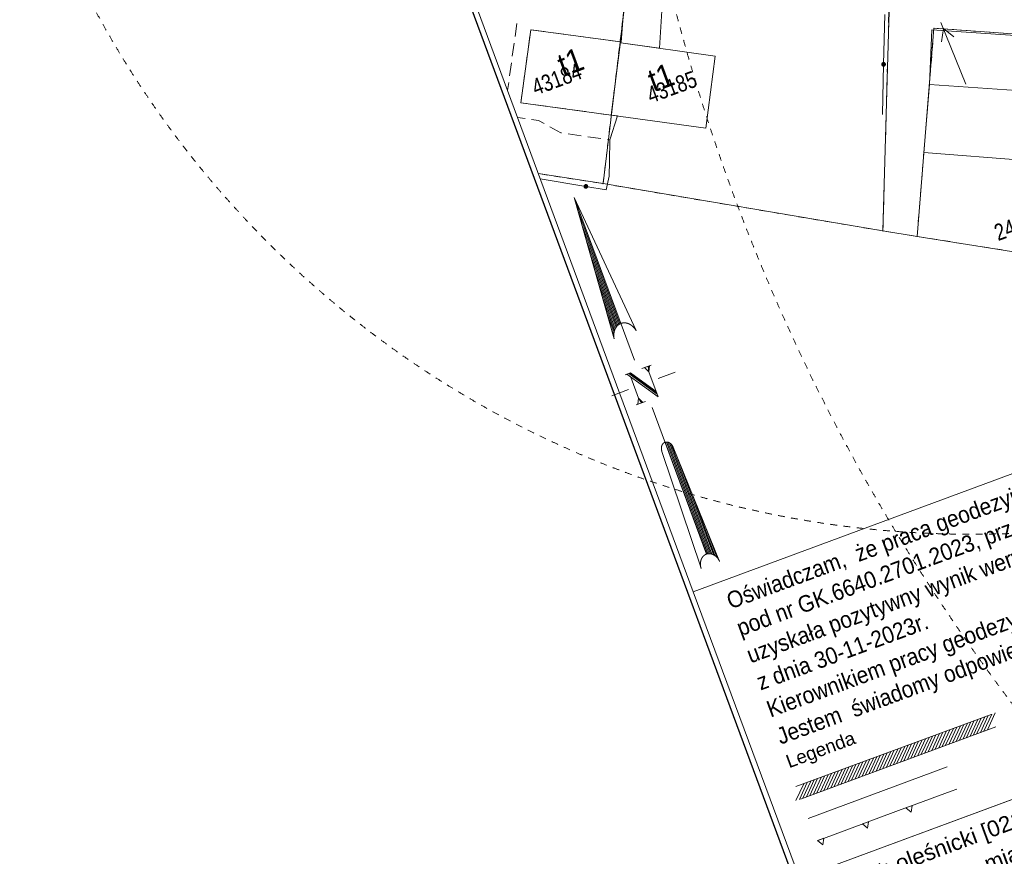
# Model space of a CAD drawing. Header units: millimetres. Extents: x -1155795 to 240441, y -422828 to 463730.
# Tile 3 of 66: x -105900 to -31629, y -114580 to -51455. Entities that reach past the tile are written whole.
import ezdxf
from ezdxf.xclip import XClip

# ---------------------------------------------------------------- set-up
doc = ezdxf.new("R2010")
doc.units = ezdxf.units.MM
doc.header["$MEASUREMENT"] = 0
doc.header["$XCLIPFRAME"] = 0
doc.linetypes.add('Dashed 1_500', pattern=[1000, 500, -500])
doc.layers.add('00 PZT MAPA', color=7, linetype='Continuous')
doc.layers.add('Sycow_7_203-punkt graniczny', color=7, linetype='Continuous')
for name, color, linetype, lineweight in [('0_Nr_pióra__27', 7, 'Continuous', 25), ('Nowe_0_Nr_pióra__27', 7, 'Continuous', 25), ('Sycow_7_211-numer działki ewidencyjnej_Nr_pióra__7', 7, 'Continuous', 18), ('Sycow_7_218-kontur użytku gruntowego_Nr_pióra__3', 3, 'Continuous', 18), ('Sycow_7_219-działka ewidencyjna_Nr_pióra__7', 7, 'Continuous', 18), ('Sycow_7_312-budynek ewidencyjny_Nr_pióra__7', 7, 'Continuous', 18), ('Sycow_7_312-oznaczenie budynku ewidencyjnego-Atr124_Nr_pióra__7', 7, 'Continuous', 18), ('Sycow_7_312-oznaczenie budynku ewidencyjnego_Nr_pióra__7', 7, 'Continuous', 18), ('Sycow_7_@Zakres_Nr_pióra__6', 6, 'Continuous', 18), ('Sycow_7_chodnik (powierzchnia)_Nr_pióra__7', 7, 'Continuous', 18), ('Sycow_7_inna budowla (powierzchnia)-Atr17_Nr_pióra__7', 7, 'Continuous', 18), ('Sycow_7_inna budowla (powierzchnia)_Nr_pióra__7', 7, 'Continuous', 18), ('Sycow_7_ogrodzenie trwałe (linia)_Nr_pióra__7', 7, 'Continuous', 18), ('Sycow_7_przewód kanalizacyjny (linia)_Nr_pióra__34', 34, 'Continuous', 18), ('Sycow_7_PZT_NLZ - Nieprzekraczalna linia zabudowy_Nr_pióra__7', 7, 'Continuous', 18), ('Sycow_7_SUPE04 - Przewód elektroenergetyczny niskiego napięcia_Nr_pióra__1', 1, 'Continuous', 18), ('Sycow_7_Warstwa 3_Nr_pióra__1', 1, 'Continuous', 18), ('Sycow_7_Warstwa 3_Nr_pióra__7', 7, 'Continuous', 18)]:
    doc.layers.add(name, color=color, linetype=linetype, lineweight=lineweight)
doc.layers.add('0_Nr_pióra__99', color=7, linetype='Continuous', lineweight=0, true_color=0xaad2ff)
doc.layers.add('Sycow_7_PZT_RT - Linia rozgraniczająca_Nr_pióra__252', color=7, linetype='Continuous', lineweight=18, true_color=0x929292)
doc.styles.add('STYL_AUTOMATYCZNY_1', font='Arial.ttf')
doc.styles.add('STYL_AUTOMATYCZNY_5', font='txt', dxfattribs={"width": 0.9})
doc.styles.add('STYL_AUTOMATYCZNY_8', font='txt', dxfattribs={"width": 0.903})
doc.styles.add('STYL_AUTOMATYCZNY_9', font='txt', dxfattribs={"width": 0.79})

# ---------------------------------------------------------------- blocks, each defined once
blk = doc.blocks.new('Rysunek_1_7', base_point=(14567, -19307))
at = {"layer": 'Sycow_7_203-punkt graniczny', "linetype": 'Continuous', "lineweight": 0, "true_color": 0x000000}
for points in [[(-36892, -52082, 1), (-36977, -52113, 1)], [(-61854, -63809, 1), (-61938, -63840, 1)], [(-40740, -67380, 1), (-40824, -67411, 1)], [(-38167, -67792, 1), (-38251, -67823, 1)]]:
    blk.add_hatch(color=178, dxfattribs=at).paths.add_polyline_path(points)
at = {"layer": 'Sycow_7_218-kontur użytku gruntowego_Nr_pióra__3', "color": 3, "linetype": 'Continuous', "lineweight": 18}
for p, q in [((-60481, -52036), (-60421, -51539)), ((-60421, -51539), (-60481, -52036)), ((-40357, -51920), (-40371, -52420)), ((-40371, -52420), (-40357, -51920)), ((-60600, -53029), (-60541, -52532)), ((-60541, -52532), (-60600, -53029)), ((-36986, -52726), (-36935, -52098)), ((-36935, -52098), (-36986, -52726)), ((-36935, -52098), (-36438, -52133)), ((-36438, -52133), (-36935, -52098)), ((-35940, -52169), (-35441, -52204)), ((-35441, -52204), (-35940, -52169)), ((-34942, -52240), (-34443, -52275)), ((-34443, -52275), (-34942, -52240)), ((-33945, -52311), (-33446, -52346)), ((-33446, -52346), (-33945, -52311)), ((-32947, -52382), (-32448, -52417)), ((-32448, -52417), (-32947, -52382)), ((-31950, -52453), (-31451, -52488)), ((-31451, -52488), (-31950, -52453)), ((-40385, -52919), (-40399, -53419)), ((-40399, -53419), (-40385, -52919)), ((-37066, -53723), (-37026, -53225)), ((-37026, -53225), (-37066, -53723)), ((-60719, -54022), (-60660, -53525)), ((-60660, -53525), (-60719, -54022)), ((-40412, -53919), (-40426, -54419)), ((-40426, -54419), (-40412, -53919)), ((-60838, -55014), (-60779, -54518)), ((-60779, -54518), (-60838, -55014)), ((-40440, -54919), (-40453, -55418)), ((-40453, -55418), (-40440, -54919)), ((-37147, -54720), (-37107, -54221)), ((-37107, -54221), (-37147, -54720)), ((-60958, -56007), (-60898, -55511)), ((-60898, -55511), (-60958, -56007)), ((-37228, -55717), (-37188, -55218)), ((-37188, -55218), (-37228, -55717)), ((-40467, -55918), (-40481, -56418)), ((-40481, -56418), (-40467, -55918)), ((-37309, -56713), (-37269, -56215)), ((-37269, -56215), (-37309, -56713)), ((-61077, -57000), (-61017, -56504)), ((-61017, -56504), (-61077, -57000)), ((-40495, -56918), (-40508, -57418)), ((-40508, -57418), (-40495, -56918)), ((-61196, -57993), (-61136, -57497)), ((-61136, -57497), (-61196, -57993)), ((-40522, -57918), (-40536, -58417)), ((-40536, -58417), (-40522, -57918)), ((-37390, -57710), (-37349, -57212)), ((-37349, -57212), (-37390, -57710)), ((-61315, -58986), (-61255, -58489)), ((-61255, -58489), (-61315, -58986)), ((-37471, -58707), (-37430, -58208)), ((-37430, -58208), (-37471, -58707)), ((-40549, -58917), (-40563, -59417)), ((-40563, -59417), (-40549, -58917)), ((-37552, -59703), (-37511, -59205)), ((-37511, -59205), (-37552, -59703)), ((-61434, -59979), (-61375, -59482)), ((-61375, -59482), (-61434, -59979)), ((-40577, -59917), (-40591, -60417)), ((-40591, -60417), (-40577, -59917)), ((-61553, -60972), (-61494, -60475)), ((-61494, -60475), (-61553, -60972)), ((-37632, -60700), (-37592, -60202)), ((-37592, -60202), (-37632, -60700)), ((-61673, -61965), (-61613, -61468)), ((-61613, -61468), (-61673, -61965)), ((-40604, -60916), (-40618, -61416)), ((-40618, -61416), (-40604, -60916)), ((-37713, -61697), (-37673, -61199)), ((-37673, -61199), (-37713, -61697)), ((-40632, -61916), (-40645, -62416)), ((-40645, -62416), (-40632, -61916)), ((-37794, -62694), (-37754, -62195)), ((-37754, -62195), (-37794, -62694)), ((-66776, -63071), (-66065, -63181)), ((-61792, -62957), (-61732, -62461)), ((-61732, -62461), (-61792, -62957)), ((-40659, -62916), (-40673, -63415)), ((-40673, -63415), (-40659, -62916)), ((-65571, -63257), (-65077, -63333)), ((-64583, -63410), (-64089, -63486)), ((-63594, -63562), (-63100, -63639)), ((-62606, -63715), (-61896, -63825)), ((-61896, -63825), (-61851, -63454)), ((-61851, -63454), (-61896, -63825)), ((-61896, -63825), (-61445, -63901)), ((-37875, -63690), (-37835, -63192)), ((-37835, -63192), (-37875, -63690)), ((-60952, -63984), (-60459, -64068)), ((-59966, -64151), (-59473, -64234)), ((-58980, -64318), (-58487, -64401)), ((-57994, -64484), (-57501, -64568)), ((-40687, -63915), (-40700, -64415)), ((-40700, -64415), (-40687, -63915)), ((-37956, -64687), (-37915, -64189)), ((-37915, -64189), (-37956, -64687)), ((-57008, -64651), (-56515, -64735)), ((-56022, -64818), (-55529, -64901)), ((-55036, -64985), (-54543, -65068)), ((-54050, -65151), (-53557, -65235)), ((-53064, -65318), (-52571, -65402)), ((-40714, -64915), (-40728, -65415)), ((-40728, -65415), (-40714, -64915)), ((-38037, -65684), (-37996, -65185)), ((-37996, -65185), (-38037, -65684)), ((-52078, -65485), (-51585, -65568)), ((-51092, -65652), (-50599, -65735)), ((-50106, -65818), (-49613, -65902)), ((-49120, -65985), (-48627, -66069)), ((-40741, -65914), (-40755, -66414)), ((-40755, -66414), (-40741, -65914)), ((-48134, -66152), (-47641, -66235)), ((-47148, -66319), (-46655, -66402)), ((-46162, -66486), (-45669, -66569)), ((-45176, -66652), (-44683, -66736)), ((-44190, -66819), (-43697, -66902)), ((-38117, -66681), (-38077, -66182)), ((-38077, -66182), (-38117, -66681)), ((-43204, -66986), (-42711, -67069)), ((-42218, -67153), (-41725, -67236)), ((-41232, -67319), (-40782, -67395)), ((-40769, -66914), (-40782, -67395)), ((-40782, -67395), (-40769, -66914)), ((-40782, -67395), (-40236, -67483)), ((-39742, -67562), (-39249, -67641)), ((-38209, -67808), (-38158, -67179)), ((-38158, -67179), (-38209, -67808)), ((-38755, -67720), (-38209, -67808)), ((-38209, -67808), (-37705, -67888)), ((-37211, -67966), (-36718, -68045)), ((-36224, -68124), (-35730, -68202)), ((-35236, -68281), (-34742, -68359)), ((-34249, -68438), (-33755, -68516)), ((-33261, -68595), (-32767, -68674)), ((-32273, -68752), (-31780, -68831))]:
    blk.add_line(p, q, dxfattribs=at)
at = {"layer": 'Sycow_7_219-działka ewidencyjna_Nr_pióra__7', "color": 7, "linetype": 'Continuous', "lineweight": 18}
for p, q in [((-61896, -63825), (-57696, -28829)), ((-40782, -67395), (-39727, -28947)), ((-38209, -67808), (-36935, -52098)), ((-36935, -52098), (-24471, -52985)), ((-66776, -63071), (-61896, -63825)), ((-61896, -63825), (-40782, -67395)), ((-40782, -67395), (-38209, -67808)), ((-38209, -67808), (-20906, -70561))]:
    blk.add_line(p, q, dxfattribs=at)
at = {"layer": 'Sycow_7_312-budynek ewidencyjny_Nr_pióra__7', "color": 7, "linetype": 'Continuous', "lineweight": 18}
for p, q in [((-68092, -57716), (-67356, -52218)), ((-67356, -52218), (-60586, -53135)), ((-61281, -58660), (-60586, -53135)), ((-60586, -53135), (-61281, -58660)), ((-60586, -53135), (-60542, -53140)), ((-60542, -53140), (-60549, -53206)), ((-60549, -53206), (-53429, -54206)), ((-53429, -54206), (-54155, -59647)), ((-37692, -61485), (-37279, -56352)), ((-37279, -56352), (-23538, -57289)), ((-61281, -58660), (-68092, -57716)), ((-54155, -59647), (-61281, -58660)), ((-23866, -62539), (-37692, -61485))]:
    blk.add_line(p, q, dxfattribs=at)
at = {"layer": 'Sycow_7_@Zakres_Nr_pióra__6', "color": 6, "linetype": 'Continuous', "lineweight": 18}
for p, q in [((-47357, -109325), (-32624, -103870)), ((-33428, -105228), (-32843, -103956)), ((-33165, -105131), (-32580, -103859)), ((-32902, -105034), (-32318, -103762)), ((-35266, -105909), (-34681, -104637)), ((-35003, -105812), (-34418, -104539)), ((-34741, -105714), (-34156, -104442)), ((-34478, -105617), (-33893, -104345)), ((-34215, -105520), (-33631, -104248)), ((-33953, -105423), (-33368, -104151)), ((-33690, -105325), (-33106, -104053)), ((-47010, -110263), (-32277, -104807)), ((-37366, -106687), (-36782, -105414)), ((-37104, -106589), (-36519, -105317)), ((-36841, -106492), (-36257, -105220)), ((-36579, -106395), (-35994, -105123)), ((-36316, -106298), (-35731, -105026)), ((-36053, -106200), (-35469, -104928)), ((-35791, -106103), (-35206, -104831)), ((-35528, -106006), (-34944, -104734)), ((-39467, -107464), (-38882, -106192)), ((-39204, -107367), (-38620, -106095)), ((-38942, -107270), (-38357, -105998)), ((-38679, -107173), (-38095, -105901)), ((-38417, -107075), (-37832, -105803)), ((-38154, -106978), (-37569, -105706)), ((-37891, -106881), (-37307, -105609)), ((-37629, -106784), (-37044, -105512)), ((-41305, -108145), (-40720, -106873)), ((-41042, -108048), (-40458, -106776)), ((-40780, -107950), (-40195, -106678)), ((-40517, -107853), (-39933, -106581)), ((-40255, -107756), (-39670, -106484)), ((-39992, -107659), (-39407, -106387)), ((-39730, -107562), (-39145, -106289)), ((-43406, -108923), (-42821, -107651)), ((-43143, -108825), (-42558, -107553)), ((-42880, -108728), (-42296, -107456)), ((-42618, -108631), (-42033, -107359)), ((-42355, -108534), (-41771, -107262)), ((-42093, -108437), (-41508, -107164)), ((-41830, -108339), (-41246, -107067)), ((-41568, -108242), (-40983, -106970)), ((-45506, -109701), (-44922, -108428)), ((-45244, -109603), (-44659, -108331)), ((-44981, -109506), (-44396, -108234)), ((-44719, -109409), (-44134, -108137)), ((-44456, -109312), (-43871, -108040)), ((-44193, -109214), (-43609, -107942)), ((-43931, -109117), (-43346, -107845)), ((-43668, -109020), (-43084, -107748)), ((-47344, -110381), (-46760, -109109)), ((-47082, -110284), (-46497, -109012)), ((-46819, -110187), (-46235, -108915)), ((-46557, -110089), (-45972, -108817)), ((-46294, -109992), (-45709, -108720)), ((-46031, -109895), (-45447, -108623)), ((-45769, -109798), (-45184, -108526))]:
    blk.add_line(p, q, dxfattribs=at)
at = {"layer": 'Sycow_7_chodnik (powierzchnia)_Nr_pióra__7', "color": 7, "linetype": 'Continuous', "lineweight": 18}
for p, q in [((-68402, -51732), (-68538, -52722)), ((-60486, -52486), (-60402, -51489)), ((-67550, -53673), (-67418, -52682)), ((-67324, -52223), (-66333, -52357)), ((-65837, -52424), (-64846, -52558)), ((-64351, -52625), (-63360, -52759)), ((-68606, -53218), (-68743, -54208)), ((-62864, -52826), (-61873, -52960)), ((-67750, -55160), (-67617, -54169)), ((-68811, -54704), (-68947, -55694)), ((-67949, -56646), (-67816, -55655)), ((-69016, -56190), (-69099, -56796)), ((-66190, -57980), (-67180, -57843)), ((-64704, -58186), (-65695, -58048)), ((-63218, -58391), (-64209, -58254)), ((-61732, -58597), (-62723, -58460)), ((-68347, -58828), (-67780, -58914)), ((-64533, -60068), (-63544, -60212)), ((-63049, -60284), (-62059, -60427))]:
    blk.add_line(p, q, dxfattribs=at)
at = {"layer": 'Sycow_7_chodnik (powierzchnia)_Nr_pióra__7', "color": 7, "linetype": 'Continuous', "lineweight": 18, "flags": 128}
for points in [[(-61378, -53028), (-60586, -53135), (-60542, -53140), (-60528, -52984)], [(-67676, -57774), (-68092, -57716), (-68015, -57142)], [(-60985, -59263), (-60811, -58720), (-61237, -58665)], [(-67286, -58988), (-66760, -59068), (-66349, -59293)], [(-65911, -59533), (-65075, -59990), (-65028, -59997)], [(-61564, -60499), (-61390, -60524), (-61138, -59739)]]:
    blk.add_lwpolyline(points, dxfattribs=at)
at = {"layer": 'Sycow_7_inna budowla (powierzchnia)-Atr17_Nr_pióra__7', "color": 7, "linetype": 'Continuous', "lineweight": 18}
for p, q in [((-64063, -64880), (-61062, -75527)), ((-64063, -64880), (-59407, -74915)), ((-59518, -77157), (-64063, -64880)), ((-60631, -74410), (-63757, -65966)), ((-63451, -67053), (-60709, -74459)), ((-60783, -74518), (-63145, -68139)), ((-62838, -69225), (-60853, -74588)), ((-60918, -74672), (-62532, -70311)), ((-62226, -71398), (-60976, -74774)), ((-61026, -74896), (-61920, -72484)), ((-61613, -73570), (-61067, -75047)), ((-61087, -75251), (-61307, -74657)), ((-57730, -78530), (-56464, -78061)), ((-59980, -79364), (-61246, -79832)), ((-58204, -80705), (-54102, -91783)), ((-57199, -83332), (-54074, -91772)), ((-53986, -91751), (-57108, -83319)), ((-57008, -83330), (-53892, -91745)), ((-53793, -91753), (-56896, -83372)), ((-56764, -83471), (-53690, -91774)), ((-56610, -83714), (-53102, -92332)), ((-57454, -84027), (-54504, -92851)), ((-53577, -91820), (-56256, -84583)), ((-55195, -87189), (-53453, -91894)), ((-53313, -92014), (-54134, -89795))]:
    blk.add_line(p, q, dxfattribs=at)
at = {"layer": 'Sycow_7_inna budowla (powierzchnia)-Atr17_Nr_pióra__7', "color": 7, "linetype": 'Continuous', "lineweight": 18, "flags": 128}
for points in [[(-60112, -78198), (-57738, -79905), (-58438, -78015), (-58389, -77560)], [(-58963, -77772), (-58262, -77513)], [(-58772, -77702), (-58438, -78015), (-58495, -77599)], [(-58438, -78015), (-58453, -77583)], [(-60239, -78245), (-59835, -78095), (-57881, -79521)], [(-59963, -78143), (-57815, -79698)], [(-59899, -78119), (-57859, -79580)], [(-59811, -78422), (-59221, -80017), (-59270, -80472)], [(-59221, -80017), (-58993, -80369)], [(-58950, -80354), (-59221, -80017), (-58908, -80338)], [(-59397, -80519), (-58695, -80259)]]:
    blk.add_lwpolyline(points, dxfattribs=at)
at = {"layer": 'Sycow_7_inna budowla (powierzchnia)-Atr17_Nr_pióra__7', "color": 7, "linetype": 'Continuous', "lineweight": 18}
for centre, major_axis, start_param, end_param in [((-60157, -75430), (-391, 1055), 4.911525, 7.654408), ((-57032, -83870), (-195, 528), 4.712389, 7.853987), ((-53777, -92662), (-326, 879), 4.792471, 7.773899)]:
    blk.add_ellipse(centre, major_axis=major_axis, ratio=0.8, start_param=start_param, end_param=end_param, dxfattribs=at)
at = {"layer": 'Sycow_7_inna budowla (powierzchnia)_Nr_pióra__7', "color": 7, "linetype": 'Continuous', "lineweight": 18, "flags": 128}
blk.add_lwpolyline([(-57637, -53610), (-57348, -48747), (-60132, -48285), (-60549, -53206)], close=True, dxfattribs=at)
at = {"layer": 'Sycow_7_ogrodzenie trwałe (linia)_Nr_pióra__7', "color": 7, "linetype": 'Continuous', "lineweight": 18}
for p, q in [((-60542, -53140), (-60377, -51190)), ((-40734, -54823), (-40641, -51074)), ((-40828, -58604), (-40734, -54823)), ((-40737, -54934), (-40737, -54934)), ((-40736, -54907), (-40736, -54907)), ((-40735, -54851), (-40735, -54851)), ((-40735, -54879), (-40735, -54879)), ((-40734, -54823), (-40734, -54823)), ((-40737, -54962), (-40737, -54962)), ((-66635, -63452), (-63194, -64036)), ((-63331, -64013), (-63331, -64013)), ((-63304, -64017), (-63304, -64017)), ((-63277, -64022), (-63277, -64022)), ((-63249, -64027), (-63249, -64027)), ((-63222, -64031), (-63222, -64031)), ((-63194, -64036), (-63194, -64036))]:
    blk.add_line(p, q, dxfattribs=at)
at = {"layer": 'Sycow_7_ogrodzenie trwałe (linia)_Nr_pióra__7', "color": 7, "linetype": 'Continuous', "lineweight": 18, "flags": 128}
for points in [[(-61418, -62118), (-61390, -60524), (-60811, -58720)], [(-63194, -64036), (-61668, -64295), (-61437, -63249), (-61418, -62118)]]:
    blk.add_lwpolyline(points, dxfattribs=at)
at = {"layer": 'Sycow_7_ogrodzenie trwałe (linia)_Nr_pióra__7', "color": 7, "linetype": 'Continuous', "lineweight": 18}
for centre, radius in [((-40734, -54823), 139), ((-40734, -54823), 111), ((-40734, -54823), 83.3), ((-40734, -54823), 55.6), ((-40734, -54823), 27.8), ((-63194, -64036), 139), ((-63194, -64036), 111), ((-63194, -64036), 83.3), ((-63194, -64036), 55.6), ((-63194, -64036), 27.8)]:
    blk.add_circle(centre, radius, dxfattribs=at)
at = {"layer": 'Sycow_7_przewód kanalizacyjny (linia)_Nr_pióra__34', "color": 34, "linetype": 'Continuous', "lineweight": 18, "flags": 128}
blk.add_lwpolyline([(-24387, -31584), (-24870, -53058), (-37088, -52229), (-37279, -56352)], dxfattribs=at)
at = {"layer": 'Sycow_7_PZT_NLZ - Nieprzekraczalna linia zabudowy_Nr_pióra__7', "color": 7, "linetype": 'Continuous', "lineweight": 18}
for p, q in [((-38697, -110795), (-35649, -109666)), ((-35649, -109666), (-35207, -109503)), ((-41979, -112010), (-38931, -110882)), ((-38931, -110882), (-38697, -110795)), ((-45261, -113225), (-42213, -112097)), ((-42213, -112097), (-41979, -112010)), ((-45703, -113389), (-45261, -113225))]:
    blk.add_line(p, q, dxfattribs=at)
at = {"layer": 'Sycow_7_PZT_NLZ - Nieprzekraczalna linia zabudowy_Nr_pióra__7', "color": 7, "linetype": 'Continuous', "lineweight": 18, "flags": 128}
for points in [[(-39048, -110925), (-38579, -110751), (-38660, -111245)], [(-42330, -112140), (-41862, -111967), (-41942, -112460)], [(-45716, -113394), (-45247, -113220), (-45328, -113714)]]:
    blk.add_lwpolyline(points, close=True, dxfattribs=at)
at = {"layer": 'Sycow_7_PZT_RT - Linia rozgraniczająca_Nr_pióra__252', "color": 252, "linetype": 'Continuous', "lineweight": 18, "true_color": 0x929292}
blk.add_line((-46423, -111719), (-35927, -107833), dxfattribs=at)
at = {"layer": 'Sycow_7_SUPE04 - Przewód elektroenergetyczny niskiego napięcia_Nr_pióra__1', "color": 1, "linetype": 'Continuous', "lineweight": 18}
for p, q in [((-34533, -56314), (-36409, -51679)), ((-36228, -52128), (-36366, -53118)), ((-35439, -52743), (-36228, -52128))]:
    blk.add_line(p, q, dxfattribs=at)
at = {"layer": 'Sycow_7_Warstwa 3_Nr_pióra__7', "color": 7, "linetype": 'Continuous', "lineweight": 18, "flags": 128}
for points in [[(27307, -64122), (35308, -85732), (124558, -52686), (67236, 102126), (-104410, 38571), (-55090, -94631)], [(-47089, -116241), (35308, -85732), (27307, -64122), (-55090, -94631)], [(-38218, -140197), (58166, -104509), (49296, -80553), (-47089, -116241)]]:
    blk.add_lwpolyline(points, close=True, dxfattribs=at)
blk.add_lwpolyline([(-104955, 38915), (-38217, -141329)], dxfattribs=at)
at = {"layer": 'Sycow_7_211-numer działki ewidencyjnej_Nr_pióra__7', "color": 7, "linetype": 'Continuous', "lineweight": 18, "insert": (-31969, -68504), "char_height": 1250, "attachment_point": 7, "rotation": 20.318, "style": 'STYL_AUTOMATYCZNY_9'}
blk.add_mtext('\\A1;{\\pql;\\fArial|b0|i0|c0|p0;\\W0.790000;24/1_24}', dxfattribs=at)
at = {"layer": 'Sycow_7_312-oznaczenie budynku ewidencyjnego-Atr124_Nr_pióra__7', "color": 7, "linetype": 'Continuous', "lineweight": 18, "char_height": 1750, "attachment_point": 5, "rotation": 20.318, "style": 'STYL_AUTOMATYCZNY_8'}
for insert in [(-64343, -54652), (-57524, -55817)]:
    blk.add_mtext('\\A1;{\\pqc;\\fArial|b0|i0|c0|p0;\\W0.903000;t1}', dxfattribs=dict(at, insert=insert))
at = {"layer": 'Sycow_7_312-oznaczenie budynku ewidencyjnego_Nr_pióra__7', "color": 7, "linetype": 'Continuous', "lineweight": 18, "char_height": 1250, "attachment_point": 7, "rotation": 20.318, "style": 'STYL_AUTOMATYCZNY_9'}
for s, insert in [('\\A1;{\\pql;\\fArial|b0|i0|c0|p0;\\W0.790000;43184}', (-66970, -57205)), ('\\A1;{\\pql;\\fArial|b0|i0|c0|p0;\\W0.790000;43185}', (-58284, -57796))]:
    blk.add_mtext(s, dxfattribs=dict(at, insert=insert))
at = {"layer": 'Sycow_7_Warstwa 3_Nr_pióra__1', "color": 1, "linetype": 'Continuous', "lineweight": 18, "insert": (-48377, -106515), "char_height": 1250, "attachment_point": 7, "rotation": 20.26299, "line_spacing_factor": 1.045139, "style": 'STYL_AUTOMATYCZNY_5'}
blk.add_mtext('\\A1;{\\pql;\\fArial|b0|i0|c0|p0;\\W0.900000;Oświadczam,  że praca geodezyjna zgłoszona w PODGiK w Oleśnicy\\P\\pql;\\fArial|b0|i0|c0|p0;\\W0.900000;pod nr GK.6640.2701.2023, przez wykonawcę prac geodezyjnych GEOPOINT Grzegorz Strychar,\\P\\pql;\\fArial|b0|i0|c0|p0;\\W0.900000;uzyskała pozytywny wynik weryfikacji utrwalony w protokole weryfikacji nr  GK.6640.2701.2023_27772\\P\\pql;\\fArial|b0|i0|c0|p0;\\W0.900000;z dnia 30-11-2023r.\\P\\pql;\\fArial|b0|i0|c0|p0;\\W0.900000;Kierownikiem pracy geodezyjnej był Mariusz Dębowicz posiadający uprawnienia zawodowe nr 20500.\\P\\pql;\\fArial|b0|i0|c0|p0;\\W0.900000;Jestem  świadomy odpowiedzialności karnej za składanie fałszywego oświadczenia}', dxfattribs=at)
at = {"layer": 'Sycow_7_Warstwa 3_Nr_pióra__7', "color": 7, "linetype": 'Continuous', "lineweight": 18, "attachment_point": 7, "rotation": 20.318, "style": 'STYL_AUTOMATYCZNY_1'}
for s, insert, char_height in [('\\A1;{\\pql;\\fArial|b0|i0|c0|p0;\\W1.000000;Legenda}', (-47759, -108222), 1000), ('\\A1;{\\pql;\\fArial|b0|i0|c0|p0;\\W1.000000;Powiat: oleśnicki [0214]}', (-45039, -118160), 1200), ('\\A1;{\\pql;\\fArial|b0|i0|c0|p0;\\W1.000000;Gmina: Syców - miasto [021407_4]}', (-44271, -120374), 1200)]:
    blk.add_mtext(s, dxfattribs=dict(at, insert=insert, char_height=char_height))

msp = doc.modelspace()

# ---------------------------------------------------------------- block references
at = {"layer": '00 PZT MAPA', "color": 7, "linetype": 'Continuous', "lineweight": 15}
ref = msp.add_blockref('Rysunek_1_7', (14567, -19307), dxfattribs=at)
XClip(ref).set_block_clipping_path([(-38444.7789564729, -141413.2871562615), (134317.2398628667, -77444.9644498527), (67578.7707096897, 102798.5088210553), (-105183.2481096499, 38830.1861146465)])

# ---------------------------------------------------------------- next in the draw order: linework, layer by layer
at = {"layer": '0_Nr_pióra__27', "color": 7, "linetype": 'Continuous', "lineweight": 25}
msp.add_lwpolyline([(-104959, 38920), (67575, 102803), (134314, -77440), (-38220, -141324)], close=True, dxfattribs=at)
at = {"layer": '0_Nr_pióra__99', "color": 141, "linetype": 'Dashed 1_500', "lineweight": 0, "true_color": 0xaad2ff}
for centre, radius in [((88699, -12696), 150000), ((-56052, -28118), 150000), ((-34105, -15278), 75000)]:
    msp.add_circle(centre, radius, dxfattribs=at)
at = {"layer": 'Nowe_0_Nr_pióra__27', "color": 7, "linetype": 'Continuous', "lineweight": 25}
msp.add_lwpolyline([(-39690, -28867), (-40354, -51666)], dxfattribs=at)

doc.saveas('drawing.dxf')
